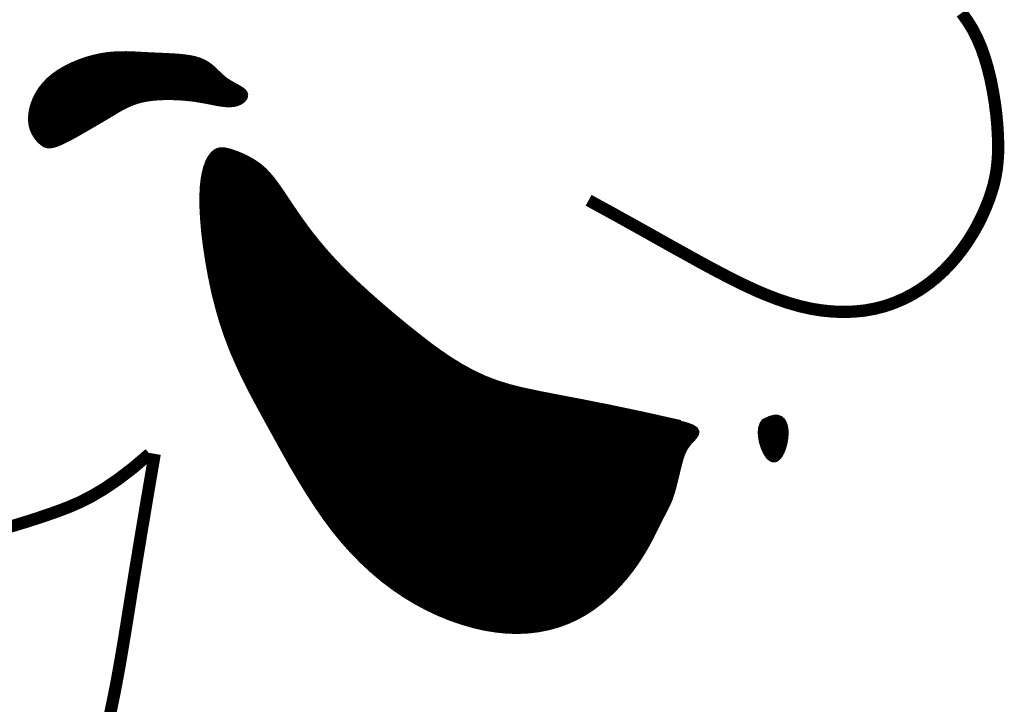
# Model space of a CAD drawing. Header units: feet. Extents: x -26.5 to 0.6, y 11.5 to 22.5.
# Tile 200 of 256: x -19.224 to -19.039, y 12.47 to 12.598. Entities that reach past the tile are written whole.
import ezdxf

# ---------------------------------------------------------------- set-up
doc = ezdxf.new("R2010")
doc.units = ezdxf.units.FT
doc.header["$MEASUREMENT"] = 0
doc.layers.add('FACE', color=160, linetype='CONTINUOUS')

msp = doc.modelspace()

# ---------------------------------------------------------------- hatches: boundary and pattern name
at = {"layer": 'FACE', "linetype": 'Continuous'}
h = msp.add_hatch(dxfattribs=at)
h.set_pattern_fill('NET3', scale=0.001151, style=0)
h.set_pattern_definition([(360, (-21.09002348, 9.87164411), (2e-19, 0.000143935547), []), (60, (-21.09002348, 9.87164411), (-0.00012465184, 7.19677734e-05), []), (120, (-21.09002348, 9.87164411), (-0.00012465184, -7.19677734e-05), [])])
h.paths.add_polyline_path([(-19.08423, 12.52271), (-19.08318, 12.52321), (-19.08232, 12.52345), (-19.08162, 12.52346), (-19.08107, 12.52326), (-19.08065, 12.5229), (-19.08036, 12.5224), (-19.08016, 12.5218), (-19.08006, 12.52112), (-19.08004, 12.52041), (-19.08008, 12.51968), (-19.08019, 12.51895), (-19.08034, 12.51824), (-19.08055, 12.51758), (-19.08079, 12.51697), (-19.08106, 12.51645), (-19.08135, 12.51603), (-19.08166, 12.51573), (-19.08198, 12.51554), (-19.08231, 12.51548), (-19.08265, 12.51554), (-19.08298, 12.51572), (-19.08331, 12.51601), (-19.08363, 12.51643), (-19.08394, 12.51696), (-19.08424, 12.51761), (-19.0845, 12.51834), (-19.0847, 12.51912), (-19.08484, 12.51993), (-19.08487, 12.52072), (-19.0848, 12.52147), (-19.08459, 12.52214)])
h.paths.add_polyline_path([(-19.2201, 12.57529), (-19.22041, 12.57561), (-19.22072, 12.57599), (-19.22102, 12.57642), (-19.22129, 12.5769), (-19.22153, 12.57745), (-19.22172, 12.57806), (-19.22184, 12.57874), (-19.22188, 12.57949), (-19.22184, 12.58031), (-19.22169, 12.5812), (-19.22145, 12.58212), (-19.22109, 12.58307), (-19.22063, 12.58402), (-19.22004, 12.58497), (-19.21933, 12.58589), (-19.21849, 12.58677), (-19.21752, 12.58759), (-19.21643, 12.58834), (-19.21525, 12.58903), (-19.21401, 12.58964), (-19.21271, 12.59018), (-19.2114, 12.59064), (-19.21008, 12.59101), (-19.20879, 12.5913), (-19.20754, 12.5915), (-19.20632, 12.59162), (-19.20513, 12.59168), (-19.20396, 12.59169), (-19.2028, 12.59165), (-19.20163, 12.5916), (-19.20045, 12.59153), (-19.19925, 12.59147), (-19.19803, 12.59141), (-19.19679, 12.59136), (-19.19556, 12.5913), (-19.19436, 12.59123), (-19.19321, 12.59112), (-19.19211, 12.59097), (-19.19111, 12.59077), (-19.1902, 12.5905), (-19.18941, 12.59016), (-19.18872, 12.58976), (-19.1881, 12.58932), (-19.18755, 12.58885), (-19.18704, 12.58836), (-19.18654, 12.58787), (-19.18604, 12.58739), (-19.18551, 12.58695), (-19.18494, 12.58654), (-19.18436, 12.58618), (-19.18377, 12.58585), (-19.1832, 12.58553), (-19.18269, 12.58524), (-19.18223, 12.58495), (-19.18187, 12.58466), (-19.18163, 12.58436), (-19.18151, 12.58405), (-19.18152, 12.58374), (-19.18164, 12.58343), (-19.18185, 12.58313), (-19.18215, 12.58285), (-19.18251, 12.58261), (-19.18294, 12.58241), (-19.1834, 12.58226), (-19.1839, 12.58217), (-19.18443, 12.58213), (-19.18498, 12.58213), (-19.18555, 12.58218), (-19.18613, 12.58225), (-19.18672, 12.58235), (-19.18733, 12.58246), (-19.18793, 12.58258), (-19.18854, 12.5827), (-19.18915, 12.58282), (-19.18978, 12.58293), (-19.19044, 12.58304), (-19.19112, 12.58315), (-19.19184, 12.58324), (-19.19261, 12.58332), (-19.19343, 12.58339), (-19.19431, 12.58344), (-19.19523, 12.58347), (-19.19618, 12.58348), (-19.19715, 12.58346), (-19.19813, 12.58341), (-19.19909, 12.58332), (-19.20003, 12.58319), (-19.20092, 12.58302), (-19.20176, 12.5828), (-19.20255, 12.58253), (-19.2033, 12.58223), (-19.20401, 12.58191), (-19.20469, 12.58156), (-19.20534, 12.5812), (-19.20596, 12.58083), (-19.20658, 12.58046), (-19.20718, 12.5801), (-19.20777, 12.57975), (-19.20837, 12.57939), (-19.20898, 12.57903), (-19.2096, 12.57867), (-19.21024, 12.5783), (-19.2109, 12.57791), (-19.21159, 12.57751), (-19.21231, 12.5771), (-19.21305, 12.57667), (-19.2138, 12.57625), (-19.21455, 12.57585), (-19.21527, 12.57548), (-19.21597, 12.57514), (-19.21661, 12.57486), (-19.21719, 12.57464), (-19.2177, 12.5745), (-19.21814, 12.57442), (-19.21854, 12.57442), (-19.21889, 12.57448), (-19.21921, 12.5746), (-19.21951, 12.57478), (-19.2198, 12.57501)])
edge = h.paths.add_edge_path()
edge.add_line((-19.09984, 12.52247), (-19.10714, 12.5241))
edge.add_line((-19.10714, 12.5241), (-19.11329, 12.52539))
edge.add_line((-19.11329, 12.52539), (-19.11844, 12.52641))
edge.add_line((-19.11844, 12.52641), (-19.12274, 12.52723))
edge.add_line((-19.12274, 12.52723), (-19.12635, 12.52793))
edge.add_line((-19.12635, 12.52793), (-19.1294, 12.52858))
edge.add_line((-19.1294, 12.52858), (-19.13206, 12.52924))
edge.add_line((-19.13206, 12.52924), (-19.13447, 12.52999))
edge.add_line((-19.13447, 12.52999), (-19.13676, 12.53088))
edge.add_line((-19.13676, 12.53088), (-19.13896, 12.53192))
edge.add_line((-19.13896, 12.53192), (-19.14109, 12.53308))
edge.add_line((-19.14109, 12.53308), (-19.14315, 12.53436))
edge.add_line((-19.14315, 12.53436), (-19.14517, 12.53573))
edge.add_line((-19.14517, 12.53573), (-19.14715, 12.53717))
edge.add_line((-19.14715, 12.53717), (-19.1491, 12.53869))
edge.add_line((-19.1491, 12.53869), (-19.15105, 12.54024))
edge.add_line((-19.15105, 12.54024), (-19.15299, 12.54183))
edge.add_line((-19.15299, 12.54183), (-19.15491, 12.54344))
edge.add_line((-19.15491, 12.54344), (-19.1568, 12.54507))
edge.add_line((-19.1568, 12.54507), (-19.15865, 12.54671))
edge.add_line((-19.15865, 12.54671), (-19.16044, 12.54834))
edge.add_line((-19.16044, 12.54834), (-19.16215, 12.54997))
edge.add_line((-19.16215, 12.54997), (-19.16377, 12.55158))
edge.add_line((-19.16377, 12.55158), (-19.16528, 12.55317))
edge.add_line((-19.16528, 12.55317), (-19.16668, 12.55473))
edge.add_line((-19.16668, 12.55473), (-19.16796, 12.55625))
edge.add_line((-19.16796, 12.55625), (-19.16914, 12.55772))
edge.add_line((-19.16914, 12.55772), (-19.17022, 12.55915))
edge.add_line((-19.17022, 12.55915), (-19.1712, 12.56051))
edge.add_line((-19.1712, 12.56051), (-19.17211, 12.5618))
edge.add_line((-19.17211, 12.5618), (-19.17293, 12.56302))
edge.add_line((-19.17293, 12.56302), (-19.17369, 12.56416))
edge.add_line((-19.17369, 12.56416), (-19.17439, 12.5652))
edge.add_line((-19.17439, 12.5652), (-19.17505, 12.56617))
edge.add_line((-19.17505, 12.56617), (-19.17567, 12.56705))
edge.add_line((-19.17567, 12.56705), (-19.17626, 12.56785))
edge.add_line((-19.17626, 12.56785), (-19.17685, 12.56859))
edge.add_line((-19.17685, 12.56859), (-19.17745, 12.56927))
edge.add_line((-19.17745, 12.56927), (-19.17806, 12.56989))
edge.add_line((-19.17806, 12.56989), (-19.17871, 12.57046))
edge.add_line((-19.17871, 12.57046), (-19.1794, 12.57098))
edge.add_line((-19.1794, 12.57098), (-19.18012, 12.57146))
edge.add_line((-19.18012, 12.57146), (-19.18086, 12.57189))
edge.add_line((-19.18086, 12.57189), (-19.1816, 12.57228))
edge.add_line((-19.1816, 12.57228), (-19.18234, 12.57262))
edge.add_line((-19.18234, 12.57262), (-19.18305, 12.57291))
edge.add_line((-19.18305, 12.57291), (-19.18374, 12.57316))
edge.add_line((-19.18374, 12.57316), (-19.18437, 12.57337))
edge.add_line((-19.18437, 12.57337), (-19.18495, 12.57352))
edge.add_line((-19.18495, 12.57352), (-19.18547, 12.57363))
edge.add_line((-19.18547, 12.57363), (-19.18595, 12.57366))
edge.add_line((-19.18595, 12.57366), (-19.18639, 12.57363))
edge.add_line((-19.18639, 12.57363), (-19.1868, 12.57351))
edge.add_line((-19.1868, 12.57351), (-19.18719, 12.5733))
edge.add_line((-19.18719, 12.5733), (-19.18756, 12.57298))
edge.add_line((-19.18756, 12.57298), (-19.18793, 12.57256))
edge.add_line((-19.18793, 12.57256), (-19.18829, 12.57201))
edge.add_line((-19.18829, 12.57201), (-19.18864, 12.57132))
edge.add_line((-19.18864, 12.57132), (-19.18896, 12.57046))
edge.add_line((-19.18896, 12.57046), (-19.18924, 12.56942))
edge.add_line((-19.18924, 12.56942), (-19.18947, 12.56818))
edge.add_line((-19.18947, 12.56818), (-19.18963, 12.56671))
edge.add_line((-19.18963, 12.56671), (-19.18971, 12.565))
edge.add_line((-19.18971, 12.565), (-19.1897, 12.56302))
edge.add_line((-19.1897, 12.56302), (-19.18958, 12.56076))
edge.add_line((-19.18958, 12.56076), (-19.18937, 12.55827))
edge.add_line((-19.18937, 12.55827), (-19.18904, 12.55559))
edge.add_line((-19.18904, 12.55559), (-19.18862, 12.55279))
edge.add_line((-19.18862, 12.55279), (-19.1881, 12.54991))
edge.add_line((-19.1881, 12.54991), (-19.18749, 12.54701))
edge.add_line((-19.18749, 12.54701), (-19.18677, 12.54414))
edge.add_line((-19.18677, 12.54414), (-19.18597, 12.54136))
edge.add_line((-19.18597, 12.54136), (-19.18507, 12.53869))
edge.add_line((-19.18507, 12.53869), (-19.1841, 12.53614))
edge.add_line((-19.1841, 12.53614), (-19.18304, 12.53368))
edge.add_line((-19.18304, 12.53368), (-19.18192, 12.53127))
edge.add_line((-19.18192, 12.53127), (-19.18074, 12.52891))
edge.add_line((-19.18074, 12.52891), (-19.1795, 12.52656))
edge.add_line((-19.1795, 12.52656), (-19.17822, 12.5242))
edge.add_line((-19.17822, 12.5242), (-19.1769, 12.5218))
edge.add_line((-19.1769, 12.5218), (-19.17555, 12.51935))
edge.add_line((-19.17555, 12.51935), (-19.17417, 12.51686))
edge.add_line((-19.17417, 12.51686), (-19.17275, 12.51435))
edge.add_line((-19.17275, 12.51435), (-19.17128, 12.51186))
edge.add_line((-19.17128, 12.51186), (-19.16977, 12.50939))
edge.add_line((-19.16977, 12.50939), (-19.16821, 12.50698))
edge.add_line((-19.16821, 12.50698), (-19.1666, 12.50464))
edge.add_line((-19.1666, 12.50464), (-19.16493, 12.5024))
edge.add_line((-19.16493, 12.5024), (-19.1632, 12.50028))
edge.add_line((-19.1632, 12.50028), (-19.16141, 12.49828))
edge.add_line((-19.16141, 12.49828), (-19.15957, 12.49641))
edge.add_line((-19.15957, 12.49641), (-19.15767, 12.49465))
edge.add_line((-19.15767, 12.49465), (-19.15572, 12.49301))
edge.add_line((-19.15572, 12.49301), (-19.15372, 12.4915))
edge.add_line((-19.15372, 12.4915), (-19.15166, 12.4901))
edge.add_line((-19.15166, 12.4901), (-19.14956, 12.48883))
edge.add_line((-19.14956, 12.48883), (-19.14742, 12.48768))
edge.add_line((-19.14742, 12.48768), (-19.14525, 12.48666))
edge.add_line((-19.14525, 12.48666), (-19.14305, 12.48576))
edge.add_line((-19.14305, 12.48576), (-19.14085, 12.485))
edge.add_line((-19.14085, 12.485), (-19.13866, 12.48437))
edge.add_line((-19.13866, 12.48437), (-19.13649, 12.48388))
edge.add_line((-19.13649, 12.48388), (-19.13435, 12.48354))
edge.add_line((-19.13435, 12.48354), (-19.13226, 12.48334))
edge.add_line((-19.13226, 12.48334), (-19.13023, 12.4833))
edge.add_line((-19.13023, 12.4833), (-19.12826, 12.4834))
edge.add_line((-19.12826, 12.4834), (-19.12636, 12.48364))
edge.add_line((-19.12636, 12.48364), (-19.12452, 12.48402))
edge.add_line((-19.12452, 12.48402), (-19.12275, 12.48452))
edge.add_line((-19.12275, 12.48452), (-19.12105, 12.48515))
edge.add_line((-19.12105, 12.48515), (-19.11943, 12.48589))
edge.add_line((-19.11943, 12.48589), (-19.11787, 12.48675))
edge.add_line((-19.11787, 12.48675), (-19.1164, 12.48771))
edge.add_line((-19.1164, 12.48771), (-19.115, 12.48876))
edge.add_line((-19.115, 12.48876), (-19.11368, 12.48988))
edge.add_line((-19.11368, 12.48988), (-19.11244, 12.49106))
edge.add_line((-19.11244, 12.49106), (-19.11129, 12.49227))
edge.add_line((-19.11129, 12.49227), (-19.11022, 12.4935))
edge.add_line((-19.11022, 12.4935), (-19.10923, 12.49474))
edge.add_line((-19.10923, 12.49474), (-19.10834, 12.49597))
edge.add_line((-19.10834, 12.49597), (-19.10754, 12.49717))
edge.add_line((-19.10754, 12.49717), (-19.10682, 12.49832))
edge.add_line((-19.10682, 12.49832), (-19.10617, 12.49944))
edge.add_line((-19.10617, 12.49944), (-19.1056, 12.5005))
edge.add_line((-19.1056, 12.5005), (-19.10508, 12.5015))
edge.add_line((-19.10508, 12.5015), (-19.10462, 12.50243))
edge.add_line((-19.10462, 12.50243), (-19.1042, 12.50328))
edge.add_line((-19.1042, 12.50328), (-19.10382, 12.50405))
edge.add_line((-19.10382, 12.50405), (-19.10347, 12.50474))
edge.add_line((-19.10347, 12.50474), (-19.10315, 12.50535))
edge.add_line((-19.10315, 12.50535), (-19.10285, 12.50592))
edge.add_line((-19.10285, 12.50592), (-19.10258, 12.50645))
edge.add_line((-19.10258, 12.50645), (-19.10232, 12.50697))
edge.add_line((-19.10232, 12.50697), (-19.10208, 12.50749))
edge.add_line((-19.10208, 12.50749), (-19.10185, 12.50804))
edge.add_line((-19.10185, 12.50804), (-19.10163, 12.50864))
edge.add_line((-19.10163, 12.50864), (-19.10142, 12.5093))
edge.add_line((-19.10142, 12.5093), (-19.10121, 12.51002))
edge.add_line((-19.10121, 12.51002), (-19.10101, 12.51076))
edge.add_line((-19.10101, 12.51076), (-19.10082, 12.51153))
edge.add_line((-19.10082, 12.51153), (-19.10063, 12.51231))
edge.add_line((-19.10063, 12.51231), (-19.10044, 12.51308))
edge.add_line((-19.10044, 12.51308), (-19.10026, 12.51383))
edge.add_line((-19.10026, 12.51383), (-19.10009, 12.51453))
edge.add_line((-19.10009, 12.51453), (-19.09991, 12.51519))
edge.add_line((-19.09991, 12.51519), (-19.09974, 12.51581))
edge.add_line((-19.09974, 12.51581), (-19.09954, 12.51638))
edge.add_line((-19.09954, 12.51638), (-19.09933, 12.51692))
edge.add_line((-19.09933, 12.51692), (-19.09908, 12.51744))
edge.add_line((-19.09908, 12.51744), (-19.09879, 12.51793))
edge.add_line((-19.09879, 12.51793), (-19.09844, 12.51841))
edge.add_line((-19.09844, 12.51841), (-19.09804, 12.51889))
edge.add_line((-19.09804, 12.51889), (-19.09759, 12.51936))
edge.add_line((-19.09759, 12.51936), (-19.09716, 12.51984))
edge.add_line((-19.09716, 12.51984), (-19.09686, 12.5203))
edge.add_line((-19.09686, 12.5203), (-19.09678, 12.52076))
edge.add_line((-19.09678, 12.52076), (-19.09701, 12.52121))
edge.add_line((-19.09701, 12.52121), (-19.09767, 12.52165))
edge.add_line((-19.09767, 12.52165), (-19.09883, 12.52208))
edge.add_line((-19.09883, 12.52208), (-19.1006, 12.52249))

# ---------------------------------------------------------------- linework, layer by layer
at = {"layer": 'FACE', "color": 7}
for points, const_width in [([(-19.04706, 12.59935), (-19.04601, 12.5979), (-19.04504, 12.59634), (-19.04418, 12.59466), (-19.0434, 12.59285), (-19.04272, 12.5909), (-19.04212, 12.58886), (-19.04161, 12.58675), (-19.04119, 12.58461), (-19.04084, 12.58247), (-19.04057, 12.58037), (-19.04038, 12.57834), (-19.04026, 12.57642), (-19.04021, 12.57463), (-19.04023, 12.57295), (-19.04033, 12.57138), (-19.0405, 12.56988), (-19.04076, 12.56843), (-19.04109, 12.567), (-19.04151, 12.56558), (-19.04201, 12.56414), (-19.0426, 12.56267), (-19.04327, 12.56117), (-19.04403, 12.55965), (-19.04488, 12.55813), (-19.04582, 12.55663), (-19.04684, 12.55515), (-19.04795, 12.55371), (-19.04914, 12.55232), (-19.05042, 12.551), (-19.05178, 12.54975), (-19.05321, 12.54859), (-19.05473, 12.54752), (-19.05631, 12.54655), (-19.05797, 12.54569), (-19.0597, 12.54495), (-19.06148, 12.54433), (-19.06333, 12.54386), (-19.06523, 12.54351), (-19.06719, 12.54331), (-19.06918, 12.54324), (-19.07122, 12.54331), (-19.07328, 12.54351), (-19.07538, 12.54385), (-19.07749, 12.54433), (-19.07962, 12.54494), (-19.08176, 12.54567), (-19.08392, 12.54651), (-19.08608, 12.54744), (-19.08825, 12.54846), (-19.09043, 12.54954), (-19.09261, 12.55067), (-19.09479, 12.55183), (-19.09698, 12.55303), (-19.09923, 12.55428), (-19.1016, 12.55559), (-19.10413, 12.55701), (-19.10689, 12.55856), (-19.10994, 12.56025), (-19.11332, 12.56212), (-19.11711, 12.56419)], 0.0023), ([(-19.09984, 12.52247), (-19.10714, 12.5241), (-19.11329, 12.52539), (-19.11844, 12.52641), (-19.12274, 12.52723), (-19.12635, 12.52793), (-19.1294, 12.52858), (-19.13206, 12.52924), (-19.13447, 12.52999), (-19.13676, 12.53088), (-19.13896, 12.53192), (-19.14109, 12.53308), (-19.14315, 12.53436), (-19.14517, 12.53573), (-19.14715, 12.53717), (-19.1491, 12.53869), (-19.15105, 12.54024), (-19.15299, 12.54183), (-19.15491, 12.54344), (-19.1568, 12.54507), (-19.15865, 12.54671), (-19.16044, 12.54834), (-19.16215, 12.54997), (-19.16377, 12.55158), (-19.16528, 12.55317), (-19.16668, 12.55473), (-19.16796, 12.55625), (-19.16914, 12.55772), (-19.17022, 12.55915), (-19.1712, 12.56051), (-19.17211, 12.5618), (-19.17293, 12.56302), (-19.17369, 12.56416), (-19.17439, 12.5652), (-19.17505, 12.56617), (-19.17567, 12.56705), (-19.17626, 12.56785), (-19.17685, 12.56859), (-19.17745, 12.56927), (-19.17806, 12.56989), (-19.17871, 12.57046), (-19.1794, 12.57098), (-19.18012, 12.57146), (-19.18086, 12.57189), (-19.1816, 12.57228), (-19.18234, 12.57262), (-19.18305, 12.57291), (-19.18374, 12.57316), (-19.18437, 12.57337), (-19.18495, 12.57352), (-19.18547, 12.57363), (-19.18595, 12.57366), (-19.18639, 12.57363), (-19.1868, 12.57351), (-19.18719, 12.5733), (-19.18756, 12.57298), (-19.18793, 12.57256), (-19.18829, 12.57201), (-19.18864, 12.57132), (-19.18896, 12.57046), (-19.18924, 12.56942), (-19.18947, 12.56818), (-19.18963, 12.56671), (-19.18971, 12.565), (-19.1897, 12.56302), (-19.18958, 12.56076), (-19.18937, 12.55827), (-19.18904, 12.55559), (-19.18862, 12.55279), (-19.1881, 12.54991), (-19.18749, 12.54701), (-19.18677, 12.54414), (-19.18597, 12.54136), (-19.18507, 12.53869), (-19.1841, 12.53614), (-19.18304, 12.53368), (-19.18192, 12.53127), (-19.18074, 12.52891), (-19.1795, 12.52656), (-19.17822, 12.5242), (-19.1769, 12.5218), (-19.17555, 12.51935), (-19.17417, 12.51686), (-19.17275, 12.51435), (-19.17128, 12.51186), (-19.16977, 12.50939), (-19.16821, 12.50698), (-19.1666, 12.50464), (-19.16493, 12.5024), (-19.1632, 12.50028), (-19.16141, 12.49828), (-19.15957, 12.49641), (-19.15767, 12.49465), (-19.15572, 12.49301), (-19.15372, 12.4915), (-19.15166, 12.4901), (-19.14956, 12.48883), (-19.14742, 12.48768), (-19.14525, 12.48666), (-19.14305, 12.48576), (-19.14085, 12.485), (-19.13866, 12.48437), (-19.13649, 12.48388), (-19.13435, 12.48354), (-19.13226, 12.48334), (-19.13023, 12.4833), (-19.12826, 12.4834), (-19.12636, 12.48364), (-19.12452, 12.48402), (-19.12275, 12.48452), (-19.12105, 12.48515), (-19.11943, 12.48589), (-19.11787, 12.48675), (-19.1164, 12.48771), (-19.115, 12.48876), (-19.11368, 12.48988), (-19.11244, 12.49106), (-19.11129, 12.49227), (-19.11022, 12.4935), (-19.10923, 12.49474), (-19.10834, 12.49597), (-19.10754, 12.49717), (-19.10682, 12.49832), (-19.10617, 12.49944), (-19.1056, 12.5005), (-19.10508, 12.5015), (-19.10462, 12.50243), (-19.1042, 12.50328), (-19.10382, 12.50405), (-19.10347, 12.50474), (-19.10315, 12.50535), (-19.10285, 12.50592), (-19.10258, 12.50645), (-19.10232, 12.50697), (-19.10208, 12.50749), (-19.10185, 12.50804), (-19.10163, 12.50864), (-19.10142, 12.5093), (-19.10121, 12.51002), (-19.10101, 12.51076), (-19.10082, 12.51153), (-19.10063, 12.51231), (-19.10044, 12.51308), (-19.10026, 12.51383), (-19.10009, 12.51453), (-19.09991, 12.51519), (-19.09974, 12.51581), (-19.09954, 12.51638), (-19.09933, 12.51692), (-19.09908, 12.51744), (-19.09879, 12.51793), (-19.09844, 12.51841), (-19.09804, 12.51889), (-19.09759, 12.51936), (-19.09716, 12.51984), (-19.09686, 12.5203), (-19.09678, 12.52076), (-19.09701, 12.52121), (-19.09767, 12.52165), (-19.09883, 12.52208), (-19.1006, 12.52249)], 0.000969), ([(-19.08423, 12.52271), (-19.08318, 12.52321), (-19.08232, 12.52345), (-19.08162, 12.52346), (-19.08107, 12.52326), (-19.08065, 12.5229), (-19.08036, 12.5224), (-19.08016, 12.5218), (-19.08006, 12.52112), (-19.08004, 12.52041), (-19.08008, 12.51968), (-19.08019, 12.51895), (-19.08034, 12.51824), (-19.08055, 12.51758), (-19.08079, 12.51697), (-19.08106, 12.51645), (-19.08135, 12.51603), (-19.08166, 12.51573), (-19.08198, 12.51554), (-19.08231, 12.51548), (-19.08265, 12.51554), (-19.08298, 12.51572), (-19.08331, 12.51601), (-19.08363, 12.51643), (-19.08394, 12.51696), (-19.08424, 12.51761), (-19.0845, 12.51834), (-19.0847, 12.51912), (-19.08484, 12.51993), (-19.08487, 12.52072), (-19.0848, 12.52147), (-19.08459, 12.52214), (-19.08423, 12.52271)], 0.000969), ([(-19.22702, 12.50259), (-19.22487, 12.5032), (-19.22282, 12.50382), (-19.22082, 12.50446), (-19.21885, 12.50512), (-19.21687, 12.50581), (-19.21484, 12.50658), (-19.21273, 12.50749), (-19.21049, 12.50862), (-19.2081, 12.51003), (-19.2055, 12.51179), (-19.20266, 12.51396), (-19.19954, 12.51661)], 0.0023), ([(-19.19857, 12.51661), (-19.19991, 12.50879), (-19.20105, 12.502), (-19.20202, 12.49612), (-19.20285, 12.49104), (-19.20355, 12.48664), (-19.20417, 12.48281), (-19.20473, 12.47945), (-19.20525, 12.47643), (-19.20576, 12.47367), (-19.20626, 12.4711), (-19.20676, 12.4687), (-19.20724, 12.46644)], 0.0023)]:
    msp.add_lwpolyline(points, dxfattribs=dict(at, const_width=const_width))
at = {"layer": 'FACE', "color": 7, "const_width": 0.000969}
msp.add_lwpolyline([(-19.2201, 12.57529), (-19.22041, 12.57561), (-19.22072, 12.57599), (-19.22102, 12.57642), (-19.22129, 12.5769), (-19.22153, 12.57745), (-19.22172, 12.57806), (-19.22184, 12.57874), (-19.22188, 12.57949), (-19.22184, 12.58031), (-19.22169, 12.5812), (-19.22145, 12.58212), (-19.22109, 12.58307), (-19.22063, 12.58402), (-19.22004, 12.58497), (-19.21933, 12.58589), (-19.21849, 12.58677), (-19.21752, 12.58759), (-19.21643, 12.58834), (-19.21525, 12.58903), (-19.21401, 12.58964), (-19.21271, 12.59018), (-19.2114, 12.59064), (-19.21008, 12.59101), (-19.20879, 12.5913), (-19.20754, 12.5915), (-19.20632, 12.59162), (-19.20513, 12.59168), (-19.20396, 12.59169), (-19.2028, 12.59165), (-19.20163, 12.5916), (-19.20045, 12.59153), (-19.19925, 12.59147), (-19.19803, 12.59141), (-19.19679, 12.59136), (-19.19556, 12.5913), (-19.19436, 12.59123), (-19.19321, 12.59112), (-19.19211, 12.59097), (-19.19111, 12.59077), (-19.1902, 12.5905), (-19.18941, 12.59016), (-19.18872, 12.58976), (-19.1881, 12.58932), (-19.18755, 12.58885), (-19.18704, 12.58836), (-19.18654, 12.58787), (-19.18604, 12.58739), (-19.18551, 12.58695), (-19.18494, 12.58654), (-19.18436, 12.58618), (-19.18377, 12.58585), (-19.1832, 12.58553), (-19.18269, 12.58524), (-19.18223, 12.58495), (-19.18187, 12.58466), (-19.18163, 12.58436), (-19.18151, 12.58405), (-19.18152, 12.58374), (-19.18164, 12.58343), (-19.18185, 12.58313), (-19.18215, 12.58285), (-19.18251, 12.58261), (-19.18294, 12.58241), (-19.1834, 12.58226), (-19.1839, 12.58217), (-19.18443, 12.58213), (-19.18498, 12.58213), (-19.18555, 12.58218), (-19.18613, 12.58225), (-19.18672, 12.58235), (-19.18733, 12.58246), (-19.18793, 12.58258), (-19.18854, 12.5827), (-19.18915, 12.58282), (-19.18978, 12.58293), (-19.19044, 12.58304), (-19.19112, 12.58315), (-19.19184, 12.58324), (-19.19261, 12.58332), (-19.19343, 12.58339), (-19.19431, 12.58344), (-19.19523, 12.58347), (-19.19618, 12.58348), (-19.19715, 12.58346), (-19.19813, 12.58341), (-19.19909, 12.58332), (-19.20003, 12.58319), (-19.20092, 12.58302), (-19.20176, 12.5828), (-19.20255, 12.58253), (-19.2033, 12.58223), (-19.20401, 12.58191), (-19.20469, 12.58156), (-19.20534, 12.5812), (-19.20596, 12.58083), (-19.20658, 12.58046), (-19.20718, 12.5801), (-19.20777, 12.57975), (-19.20837, 12.57939), (-19.20898, 12.57903), (-19.2096, 12.57867), (-19.21024, 12.5783), (-19.2109, 12.57791), (-19.21159, 12.57751), (-19.21231, 12.5771), (-19.21305, 12.57667), (-19.2138, 12.57625), (-19.21455, 12.57585), (-19.21527, 12.57548), (-19.21597, 12.57514), (-19.21661, 12.57486), (-19.21719, 12.57464), (-19.2177, 12.5745), (-19.21814, 12.57442), (-19.21854, 12.57442), (-19.21889, 12.57448), (-19.21921, 12.5746), (-19.21951, 12.57478), (-19.2198, 12.57501)], close=True, dxfattribs=at)

doc.saveas('drawing.dxf')
